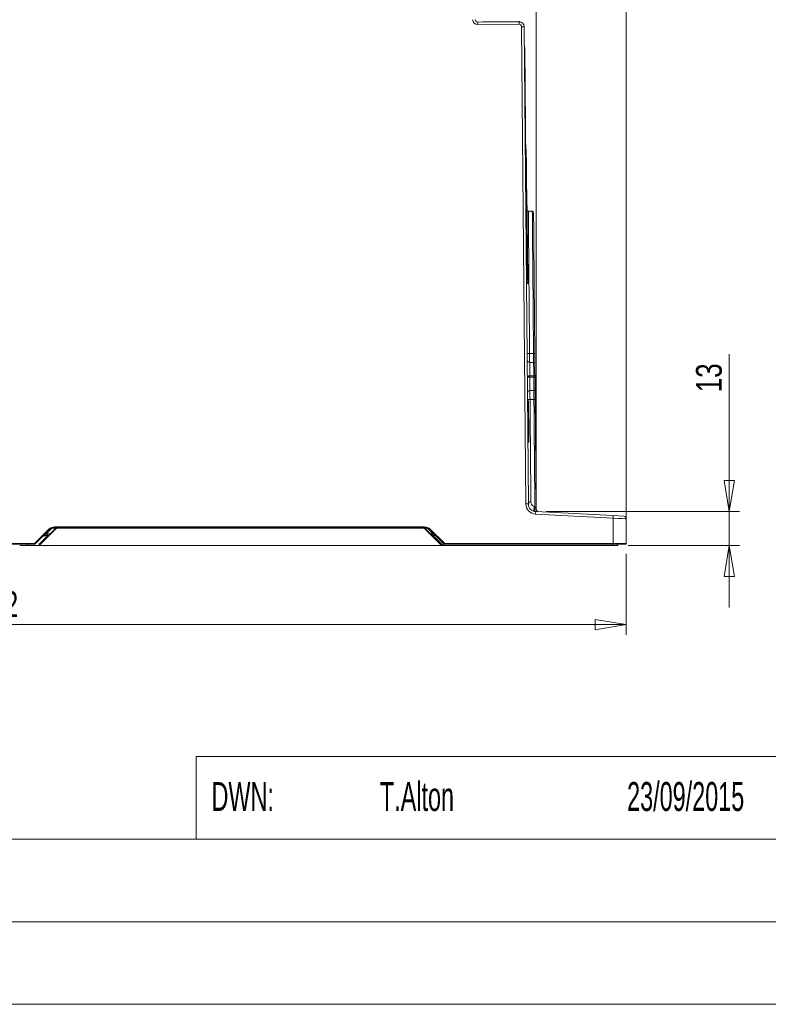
# Model space of a CAD drawing. Header units: millimetres. Extents: x 0 to 2100, y 0 to 1485.
# Tile 66 of 118: x 1140 to 1502, y 35 to 512. Entities that reach past the tile are written whole.
import ezdxf

# ---------------------------------------------------------------- set-up
doc = ezdxf.new("R2010")
doc.units = ezdxf.units.MM
doc.header["$LTSCALE"] = 5
doc.styles.add('SLDTEXTSTYLE0', font='TXT', dxfattribs={"width": 0.605})
doc.styles.add('SLDTEXTSTYLE1', font='TXT', dxfattribs={"width": 0.75})
doc.dimstyles.new('SLDDIMSTYLE0', dxfattribs={"dimtxt": 12.5, "dimasz": 15, "dimexe": 0, "dimexo": 0.0625, "dimgap": 3.125, "dimtad": 1, "dimdec": 0, "dimlfac": 0.8, "dimrnd": 1e-09, "dimzin": 12, "dimdsep": 46, "dimtxsty": 'SLDTEXTSTYLE1', "dimblk1": 'CLOSED', "dimblk2": 'CLOSED', "dimsah": 1, "dimcen": 0.09, "dimadec": 0, "dimazin": 3, "dimtfac": 1, "dimtofl": 0, "dimtmove": 0, "dimatfit": 3, "dimldrblk": 'CLOSED', "dimfxl": 1, "dimfrac": 2, "dimtolj": 1, "dimtzin": 12, "dimarcsym": 0})
doc.dimstyles.new('SLDDIMSTYLE1', dxfattribs={"dimtxt": 12.5, "dimasz": 15, "dimexe": 0, "dimexo": 0.0625, "dimgap": 3.125, "dimtad": 1, "dimdec": 0, "dimlfac": 0.8, "dimrnd": 1e-09, "dimzin": 12, "dimdsep": 46, "dimtxsty": 'SLDTEXTSTYLE1', "dimblk1": 'CLOSED', "dimblk2": 'CLOSED', "dimsah": 1, "dimcen": 0.09, "dimadec": 0, "dimazin": 3, "dimtfac": 1, "dimtmove": 0, "dimatfit": 0, "dimldrblk": 'CLOSED', "dimfxl": 1, "dimfrac": 2, "dimtolj": 1, "dimtzin": 12, "dimarcsym": 0})

# ---------------------------------------------------------------- blocks, each defined once
blk = doc.blocks.new('_CLOSED')
at = {"color": 0, "linetype": 'ByBlock', "lineweight": -2}
for p, q in [((-1, 0.166667), (0, 0)), ((-1, 0.166667), (-1, -0.166667)), ((0, 0), (-1, -0.166667)), ((0, 0), (-1, 0))]:
    blk.add_line(p, q, dxfattribs=at)
blk = doc.blocks.new('_D_8')
at = {"color": 7, "linetype": 'Continuous', "lineweight": 0}
for p, q in [((1340.4, 551.19), (1340.4, 650.58)), ((1433.19, 262.98), (1433.19, 650.58)), ((1433.19, 645.58), (1340.4, 645.58))]:
    blk.add_line(p, q, dxfattribs=at)
at = {"color": 7, "linetype": 'Continuous', "lineweight": 0, "xscale": 15, "yscale": 15, "rotation": 180}
blk.add_blockref('_CLOSED', (1340.4, 645.58), dxfattribs=at)
at = {"color": 7, "linetype": 'Continuous', "lineweight": 0, "xscale": 15, "yscale": 15}
blk.add_blockref('_CLOSED', (1433.19, 645.58), dxfattribs=at)
at = {"color": 7, "linetype": 'Continuous', "lineweight": 0, "insert": (1377.56, 661.69), "char_height": 12.5, "attachment_point": 1, "style": 'SLDTEXTSTYLE1'}
blk.add_mtext('74', dxfattribs=at)
blk = doc.blocks.new('_D_9')
at = {"color": 7, "linetype": 'Continuous', "lineweight": 0}
for p, q in [((868.46, 549.44), (868.46, 715.62)), ((1433.19, 262.98), (1433.19, 715.62)), ((1433.19, 710.62), (868.46, 710.62))]:
    blk.add_line(p, q, dxfattribs=at)
at = {"color": 7, "linetype": 'Continuous', "lineweight": 0, "xscale": 15, "yscale": 15, "rotation": 180}
blk.add_blockref('_CLOSED', (868.46, 710.62), dxfattribs=at)
at = {"color": 7, "linetype": 'Continuous', "lineweight": 0, "xscale": 15, "yscale": 15}
blk.add_blockref('_CLOSED', (1433.19, 710.62), dxfattribs=at)
at = {"color": 7, "linetype": 'Continuous', "lineweight": 0, "insert": (1136.97, 726.73), "char_height": 12.5, "attachment_point": 1, "style": 'SLDTEXTSTYLE1'}
blk.add_mtext('452', dxfattribs=at)
blk = doc.blocks.new('_D_10')
at = {"color": 7, "linetype": 'Continuous', "lineweight": 0}
for p, q in [((800.19, 450.18), (800.19, 745.62)), ((1433.19, 262.98), (1433.19, 745.62)), ((800.19, 740.62), (1433.19, 740.62))]:
    blk.add_line(p, q, dxfattribs=at)
at = {"color": 7, "linetype": 'Continuous', "lineweight": 0, "xscale": 15, "yscale": 15}
for p, rotation in [((800.19, 740.62), 180), ((1433.19, 740.62), 360)]:
    blk.add_blockref('_CLOSED', p, dxfattribs=dict(at, rotation=rotation))
at = {"color": 7, "linetype": 'Continuous', "lineweight": 0, "insert": (1102.84, 756.73), "char_height": 12.5, "attachment_point": 1, "style": 'SLDTEXTSTYLE1'}
blk.add_mtext('506', dxfattribs=at)
blk = doc.blocks.new('_D_11')
at = {"color": 7, "linetype": 'Continuous', "lineweight": 0}
for p, q in [((778.94, 335.18), (778.94, 775.62)), ((1433.19, 262.98), (1433.19, 775.62)), ((778.94, 770.62), (1433.19, 770.62))]:
    blk.add_line(p, q, dxfattribs=at)
at = {"color": 7, "linetype": 'Continuous', "lineweight": 0, "xscale": 15, "yscale": 15}
for p, rotation in [((778.94, 770.62), 180), ((1433.19, 770.62), 360)]:
    blk.add_blockref('_CLOSED', p, dxfattribs=dict(at, rotation=rotation))
at = {"color": 7, "linetype": 'Continuous', "lineweight": 0, "insert": (1092.21, 786.73), "char_height": 12.5, "attachment_point": 1, "style": 'SLDTEXTSTYLE1'}
blk.add_mtext('523', dxfattribs=at)
blk = doc.blocks.new('_D_12')
at = {"color": 7, "linetype": 'Continuous', "lineweight": 0}
for p, q in [((830.66, 253.74), (830.66, 213.78)), ((1433.19, 252.98), (1433.19, 213.78)), ((1433.19, 218.78), (830.66, 218.78))]:
    blk.add_line(p, q, dxfattribs=at)
at = {"color": 7, "linetype": 'Continuous', "lineweight": 0, "xscale": 15, "yscale": 15, "rotation": 180}
blk.add_blockref('_CLOSED', (830.66, 218.78), dxfattribs=at)
at = {"color": 7, "linetype": 'Continuous', "lineweight": 0, "xscale": 15, "yscale": 15}
blk.add_blockref('_CLOSED', (1433.19, 218.78), dxfattribs=at)
at = {"color": 7, "linetype": 'Continuous', "lineweight": 0, "insert": (1118.07, 234.9), "char_height": 12.5, "attachment_point": 1, "style": 'SLDTEXTSTYLE1'}
blk.add_mtext('482', dxfattribs=at)
blk = doc.blocks.new('_D_15')
at = {"color": 7, "linetype": 'Continuous', "lineweight": 0}
for p, q in [((1198.27, 561.43), (672.69, 561.43)), ((677.69, 257.05), (677.69, 561.43)), ((829.75, 257.05), (672.69, 257.05))]:
    blk.add_line(p, q, dxfattribs=at)
at = {"color": 7, "linetype": 'Continuous', "lineweight": 0, "xscale": 15, "yscale": 15}
for p, rotation in [((677.69, 561.43), 90), ((677.69, 257.05), 270)]:
    blk.add_blockref('_CLOSED', p, dxfattribs=dict(at, rotation=rotation))
at = {"color": 7, "linetype": 'Continuous', "lineweight": 0, "insert": (661.58, 395.39), "char_height": 12.5, "attachment_point": 1, "rotation": 90, "style": 'SLDTEXTSTYLE1'}
blk.add_mtext('243', dxfattribs=at)
blk = doc.blocks.new('_D_16')
at = {"color": 7, "linetype": 'Continuous', "lineweight": 0}
for p, q in [((1483.05, 273.52), (1483.05, 349.75)), ((1394.39, 273.52), (1488.05, 273.52)), ((1483.05, 257.05), (1483.05, 273.52)), ((1434.06, 257.05), (1488.05, 257.05)), ((1483.05, 257.05), (1483.05, 227.05))]:
    blk.add_line(p, q, dxfattribs=at)
at = {"color": 7, "linetype": 'Continuous', "lineweight": 0, "xscale": 15, "yscale": 15}
for p, rotation in [((1483.05, 273.52), 270), ((1483.05, 257.05), 90)]:
    blk.add_blockref('_CLOSED', p, dxfattribs=dict(at, rotation=rotation))
at = {"color": 7, "linetype": 'Continuous', "lineweight": 0, "insert": (1466.93, 331.28), "char_height": 12.5, "attachment_point": 1, "rotation": 90, "style": 'SLDTEXTSTYLE1'}
blk.add_mtext('13', dxfattribs=at)
blk = doc.blocks.new('_D_17')
at = {"color": 7, "linetype": 'Continuous', "lineweight": 0}
for p, q in [((1389.61, 279.8), (1389.61, 625.62)), ((1433.19, 262.98), (1433.19, 625.62)), ((1389.61, 620.62), (1359.61, 620.62)), ((1433.19, 620.62), (1389.61, 620.62)), ((1433.19, 620.62), (1463.19, 620.62))]:
    blk.add_line(p, q, dxfattribs=at)
at = {"color": 7, "linetype": 'Continuous', "lineweight": 0, "xscale": 15, "yscale": 15}
blk.add_blockref('_CLOSED', (1389.61, 620.62), dxfattribs=at)
at = {"color": 7, "linetype": 'Continuous', "lineweight": 0, "xscale": 15, "yscale": 15, "rotation": 180}
blk.add_blockref('_CLOSED', (1433.19, 620.62), dxfattribs=at)
at = {"color": 7, "linetype": 'Continuous', "lineweight": 0, "insert": (1402.16, 636.73), "char_height": 12.5, "attachment_point": 1, "style": 'SLDTEXTSTYLE1'}
blk.add_mtext('35', dxfattribs=at)
blk = doc.blocks.new('_D_18')
at = {"color": 7, "linetype": 'Continuous', "lineweight": 0}
for p, q in [((1155.06, 551.19), (1155.06, 685.62)), ((1433.19, 262.98), (1433.19, 685.62)), ((1433.19, 680.62), (1155.06, 680.62))]:
    blk.add_line(p, q, dxfattribs=at)
at = {"color": 7, "linetype": 'Continuous', "lineweight": 0, "xscale": 15, "yscale": 15, "rotation": 180}
blk.add_blockref('_CLOSED', (1155.06, 680.62), dxfattribs=at)
at = {"color": 7, "linetype": 'Continuous', "lineweight": 0, "xscale": 15, "yscale": 15}
blk.add_blockref('_CLOSED', (1433.19, 680.62), dxfattribs=at)
at = {"color": 7, "linetype": 'Continuous', "lineweight": 0, "insert": (1280.27, 696.73), "char_height": 12.5, "attachment_point": 1, "style": 'SLDTEXTSTYLE1'}
blk.add_mtext('223', dxfattribs=at)

msp = doc.modelspace()

# ---------------------------------------------------------------- linework, layer by layer
at = {"color": 7, "linetype": 'Continuous', "lineweight": 15}
for p, q in [((1361.331, 510.479), (1381.298, 510.653)), ((1363.837, 510.533), (1365.77, 510.55)), ((1365.77, 510.55), (1381.1, 510.684)), ((1381.309, 509.414), (1361.342, 509.24)), ((1384.585, 277.228), (1382.57, 508.175)), ((1383.82, 508.175), (1385.835, 277.228)), ((1383.906, 498.219), (1384.156, 498.221)), ((1384.162, 497.596), (1383.912, 497.594)), ((1384.156, 498.221), (1384.162, 497.596)), ((1384.162, 497.596), (1385.133, 386.35)), ((1384.839, 448.68), (1384.589, 448.711)), ((1384.839, 448.68), (1384.904, 441.18)), ((1384.904, 441.18), (1384.654, 441.165)), ((1384.922, 439.117), (1384.672, 439.115)), ((1384.904, 441.18), (1384.922, 439.117)), ((1384.922, 439.117), (1384.992, 431.18)), ((1384.992, 431.18), (1384.742, 431.178)), ((1385.132, 429.431), (1384.757, 429.428)), ((1384.992, 431.18), (1385.007, 429.43)), ((1385.007, 429.437), (1385.132, 429.431)), ((1385.132, 429.431), (1385.137, 428.806)), ((1385.137, 428.806), (1385.508, 386.354)), ((1387.742, 418.845), (1385.798, 418.879)), ((1384.883, 386.348), (1385.133, 386.35)), ((1385.133, 386.35), (1385.138, 385.726)), ((1385.508, 386.354), (1385.519, 385.104)), ((1385.138, 385.726), (1384.888, 385.723)), ((1384.894, 385.098), (1385.519, 385.104)), ((1385.524, 384.479), (1384.899, 384.473)), ((1385.53, 383.854), (1384.905, 383.848)), ((1385.519, 385.104), (1385.524, 384.479)), ((1385.524, 384.479), (1385.53, 383.854)), ((1386.427, 350.006), (1388.337, 350.001)), ((1388.951, 349.92), (1388.993, 345.03)), ((1388.379, 345.649), (1386.455, 345.683)), ((1386.523, 339.141), (1386.527, 338.641)), ((1388.431, 339.141), (1386.523, 339.141)), ((1388.435, 338.641), (1386.527, 338.641)), ((1388.435, 338.641), (1388.431, 339.141)), ((1389.045, 339.146), (1389.049, 338.646)), ((1388.486, 332.134), (1386.595, 332.101)), ((1389.1, 332.765), (1389.143, 327.874)), ((1385.9, 327.083), (1385.4, 327.079)), ((1385.9, 327.083), (1385.965, 319.583)), ((1388.529, 327.781), (1386.624, 327.777)), ((1385.965, 319.583), (1385.465, 319.579)), ((1385.965, 319.583), (1385.98, 317.943)), ((1385.982, 317.724), (1385.482, 317.72)), ((1386.018, 313.565), (1385.518, 313.561)), ((1386.054, 309.38), (1385.554, 309.376)), ((1386.075, 307.084), (1385.575, 307.079)), ((1386.056, 309.161), (1386.075, 307.084)), ((1388.979, 275.816), (1389.131, 275.718)), ((1426.836, 270.313), (1389.323, 272.279)), ((1389.389, 273.516), (1426.901, 271.55)), ((1389.567, 275.029), (1389.607, 274.68)), ((1426.944, 257.981), (1426.836, 270.313)), ((1426.901, 271.55), (1431.904, 271.288)), ((1433.088, 270.05), (1433.193, 257.981)), ((1146.84, 257.981), (1153.779, 264.92)), ((1153.991, 264.705), (1147.052, 257.766)), ((1149.286, 257.679), (1156.312, 264.705)), ((1156.489, 264.53), (1149.535, 257.576)), ((1154.203, 264.496), (1152.347, 262.639)), ((1152.893, 262.673), (1152.893, 262.053)), ((1156.643, 266.106), (1335.525, 266.106)), ((1156.643, 265.803), (1156.643, 266.106)), ((1158.964, 265.803), (1156.643, 265.803)), ((1156.643, 265.803), (1156.643, 265.506)), ((1158.964, 265.803), (1158.964, 265.556)), ((1158.964, 265.803), (1333.954, 265.803)), ((1333.954, 265.556), (1158.964, 265.556)), ((1202.657, 265.803), (1202.657, 265.803)), ((1207.097, 265.803), (1207.097, 265.803)), ((1271.407, 265.803), (1271.407, 265.803)), ((1275.847, 265.803), (1275.847, 265.803)), ((1308.947, 265.803), (1308.947, 265.803)), ((1335.525, 265.803), (1333.954, 265.803)), ((1333.954, 265.803), (1333.954, 265.556)), ((1335.525, 265.803), (1335.525, 266.106)), ((1335.525, 265.803), (1335.525, 265.506)), ((1343.383, 257.576), (1336.429, 264.53)), ((1336.606, 264.705), (1343.56, 257.751)), ((1339.822, 262.639), (1337.965, 264.496)), ((1345.116, 257.766), (1338.177, 264.705)), ((1338.389, 264.92), (1345.328, 257.981)), ((1339.275, 262.673), (1339.275, 262.053)), ((1085.089, 257.981), (1146.84, 257.981)), ((1146.84, 257.678), (1085.089, 257.678)), ((1143.388, 257.678), (1143.426, 257.053)), ((1146.84, 257.678), (1146.84, 257.981)), ((1149.03, 257.053), (1149.037, 257.781)), ((1149.037, 257.781), (1152.135, 260.88)), ((1149.28, 257.053), (1149.286, 257.679)), ((1149.535, 257.576), (1149.53, 257.053)), ((1151.547, 261.803), (1152.872, 261.803)), ((1152.872, 261.803), (1153.41, 261.803)), ((1153.66, 262.053), (1152.893, 262.053)), ((1339.275, 262.053), (1339.257, 262.053)), ((1340.828, 260.88), (1343.782, 257.926)), ((1343.388, 257.053), (1343.383, 257.576)), ((1343.633, 257.576), (1343.638, 257.053)), ((1343.928, 257.576), (1343.933, 257.053)), ((1345.328, 257.981), (1345.328, 257.678)), ((1345.328, 257.981), (1426.944, 257.981)), ((1426.944, 257.678), (1345.328, 257.678)), ((1426.944, 257.981), (1426.944, 257.678)), ((1432.893, 257.678), (1426.944, 257.678)), ((1429.059, 257.678), (1429.065, 257.053)), ((1143.426, 257.053), (1149.03, 257.053)), ((1149.28, 257.053), (1149.03, 257.053)), ((1149.53, 257.053), (1149.28, 257.053)), ((1149.53, 257.053), (1343.388, 257.053)), ((1343.638, 257.053), (1343.388, 257.053)), ((1343.933, 257.053), (1343.638, 257.053)), ((1343.933, 257.053), (1344.667, 257.053)), ((1344.713, 257.053), (1344.667, 257.053)), ((1344.713, 257.053), (1426.565, 257.053)), ((1429.065, 257.053), (1426.565, 257.053))]:
    msp.add_line(p, q, dxfattribs=at)
at = {"color": 8, "linetype": 'Continuous', "lineweight": 15}
for p, q in [((1385.137, 428.806), (1384.762, 428.803)), ((1385.508, 386.354), (1385.133, 386.35)), ((1152.893, 262.673), (1154.28, 262.673)), ((1157.5, 265.506), (1156.643, 265.506)), ((1202.407, 265.803), (1202.407, 265.803)), ((1202.907, 265.803), (1202.907, 265.803)), ((1206.847, 265.803), (1206.847, 265.803)), ((1207.347, 265.803), (1207.347, 265.803)), ((1271.157, 265.803), (1271.157, 265.803)), ((1271.657, 265.803), (1271.657, 265.803)), ((1275.597, 265.803), (1275.597, 265.803)), ((1276.097, 265.803), (1276.097, 265.803)), ((1335.525, 265.506), (1335.418, 265.506)), ((1338.638, 262.673), (1339.275, 262.673)), ((1344.667, 257.053), (1344.668, 258.214)), ((1344.713, 258.169), (1344.713, 257.053)), ((1426.565, 257.053), (1426.559, 257.678))]:
    msp.add_line(p, q, dxfattribs=at)
at = {"color": 7, "linetype": 'Continuous', "lineweight": 0}
for p, q in [((1225, 155), (1225, 115)), ((1225, 155), (1525, 155)), ((837.791, 115), (1225, 115)), ((1225, 115), (2065, 115)), ((837.791, 75), (1225, 75)), ((1225, 75), (1825, 75)), ((35, 35), (2065, 35))]:
    msp.add_line(p, q, dxfattribs=at)
at = {"color": 7, "linetype": 'Continuous', "lineweight": 15, "flags": 128}
for points in [[(1361.342, 509.24), (1361.34, 509.482), (1361.338, 509.715), (1361.336, 509.929), (1361.335, 510.116), (1361.333, 510.27), (1361.332, 510.385), (1361.332, 510.455), (1361.331, 510.479)], [(1381.309, 509.414), (1381.307, 509.656), (1381.305, 509.889), (1381.303, 510.103), (1381.301, 510.291), (1381.3, 510.445), (1381.299, 510.559), (1381.298, 510.629), (1381.298, 510.653)], [(1385.295, 339.13), (1385.318, 339.13), (1385.388, 339.131), (1385.501, 339.132), (1385.653, 339.133), (1385.839, 339.135), (1386.051, 339.137), (1386.282, 339.139), (1386.523, 339.141)], [(1385.299, 338.63), (1385.323, 338.63), (1385.392, 338.631), (1385.505, 338.632), (1385.658, 338.633), (1385.843, 338.635), (1386.056, 338.637), (1386.287, 338.639), (1386.527, 338.641)], [(1389.045, 339.146), (1389.033, 339.146), (1388.998, 339.146), (1388.942, 339.145), (1388.865, 339.145), (1388.773, 339.144), (1388.666, 339.143), (1388.551, 339.142), (1388.431, 339.141)], [(1389.049, 338.646), (1389.037, 338.646), (1389.003, 338.646), (1388.946, 338.645), (1388.87, 338.645), (1388.777, 338.644), (1388.671, 338.643), (1388.555, 338.642), (1388.435, 338.641)], [(1389.389, 273.516), (1389.225, 273.581), (1389.081, 273.753), (1388.972, 274.017), (1388.906, 274.349), (1388.89, 274.718), (1388.925, 275.091), (1389.008, 275.435), (1389.131, 275.718)], [(1389.389, 273.516), (1389.387, 273.492), (1389.383, 273.422), (1389.377, 273.308), (1389.369, 273.154), (1389.359, 272.967), (1389.348, 272.753), (1389.336, 272.52), (1389.323, 272.279)], [(1426.901, 271.55), (1426.9, 271.526), (1426.896, 271.456), (1426.89, 271.342), (1426.882, 271.188), (1426.872, 271.001), (1426.861, 270.787), (1426.849, 270.555), (1426.836, 270.313)]]:
    msp.add_lwpolyline(points, dxfattribs=at)
at = {"color": 7, "linetype": 'Continuous', "lineweight": 15}
for centre, radius, start, end in [((1361.32, 511.74), 2.5, 183, 270.5), ((1361.32, 511.729), 1.25, 183, 270.5), ((1363.84, 510.233), 0.3, 90.5, 117.48443), ((1381.122, 508.184), 2.5, 78.80885, 90.5), ((1381.32, 508.153), 2.5, 0.5, 90.5), ((1381.32, 508.164), 1.25, 0.5, 90.5), ((1383.195, 472.363), 35.818, 89.0002, 90.9998), ((1385.838, 420.129), 1.25, 240.50001, 269.53428), ((1387.73, 418.22), 0.625, 0.43864, 87.54697), ((1386.477, 346.933), 1.25, 180.5, 269), ((1388.368, 345.025), 0.625, 0.5, 89), ((1386.617, 330.851), 1.25, 91, 180.5), ((1388.475, 332.759), 0.625, 271, 0.5), ((1385.21, 241.416), 35.818, 89.0002, 90.9998), ((1389.585, 277.272), 5, 180.5, 267), ((1386.951, 277.066), 1.127, 84.27656, 171.73271), ((1389.585, 277.261), 3.75, 180.5, 267), ((1390.695, 274.488), 2.17, 142.26943, 203.73426), ((1390.762, 274.688), 1.243, 164.109, 266.17625), ((1389.188, 275.198), 0.415, 335.96025, 0.34407), ((1390.857, 274.691), 1.25, 180.5, 267), ((1431.838, 270.039), 1.25, 0.5, 87), ((1143.77, 254.167), 12.055, 44.64719, 46.06429), ((1152.893, 258.298), 4.375, 90, 97.17393), ((1156.643, 262.056), 4.05, 90, 135), ((1145.166, 256.2), 12.257, 43.94306, 45.35419), ((1156.643, 262.053), 3.75, 90, 135), ((1145.627, 256.024), 12.055, 44.64719, 46.06429), ((1156.643, 262.056), 3.45, 90, 135), ((1158.964, 262.053), 3.75, 90, 135), ((1149.342, 257.471), 10.046, 44.64719, 46.06429), ((1158.964, 262.056), 3.5, 90, 135), ((1333.954, 262.053), 3.75, 45, 90), ((1333.954, 262.056), 3.5, 45, 90), ((1335.525, 262.056), 4.05, 45, 90), ((1335.525, 262.053), 3.75, 45, 90), ((1335.525, 262.056), 3.45, 45, 90), ((1343.576, 257.471), 10.046, 133.93571, 135.35281), ((1346.541, 256.024), 12.055, 133.93571, 135.35281), ((1347.002, 256.2), 12.257, 134.64581, 136.05694), ((1339.275, 258.298), 4.375, 82.82607, 90), ((1348.398, 254.167), 12.055, 133.93571, 135.35281), ((1138.227, 249.261), 12.257, 43.94306, 45.35419), ((1146.84, 257.978), 0.3, 270, 315), ((1152.893, 258.303), 3.75, 90, 135), ((1159.282, 267.939), 10.046, 224.64719, 226.06429), ((1339.275, 258.303), 3.75, 45, 90), ((1338, 258.051), 4, 45, 66.59116), ((1340.379, 261.222), 0.564, 293.63705, 322.64832), ((1350.53, 250.517), 10.046, 133.93571, 135.35281), ((1343.508, 250.414), 7.164, 89.0002, 90.9998), ((1343.333, 258.268), 0.564, 293.63705, 322.64832), ((1343.383, 257.574), 0.25, 0.5, 45), ((1343.781, 264.998), 7.423, 268.85928, 271.14072), ((1343.429, 257.572), 0.5, 0.5, 45), ((1353.941, 249.261), 12.257, 134.64581, 136.05694), ((1345.328, 257.978), 0.3, 225, 270), ((1432.893, 257.978), 0.3, 270, 0.5)]:
    msp.add_arc(centre, radius, start, end, dxfattribs=at)
at = {"color": 8, "linetype": 'Continuous', "lineweight": 15}
for centre, radius, start, end in [((1366.226, 510.521), 0.457, 176.34896, 180.44882), ((1381.556, 510.655), 0.457, 176.34896, 180.44882), ((1154.964, 258.051), 4, 114.69946, 135)]:
    msp.add_arc(centre, radius, start, end, dxfattribs=at)
at = {"color": 7, "linetype": 'Continuous', "lineweight": 15}
for centre, major_axis, ratio, start_param, end_param in [((1426.836, 270.302), (6.252, -0.251), 0.0017411, 0.0000852, 1.5708054), ((1149.037, 257.783), (0.249, -0.104), 0.0074485, 4.7155124, 6.2831853), ((1149.535, 257.574), (0.249, -0.104), 0.0074485, 1.5739197, 3.1415927), ((1426.943, 257.978), (6.25, 0.003), 0.0004188, 0.0000035, 1.5707237)]:
    msp.add_ellipse(centre, major_axis=major_axis, ratio=ratio, start_param=start_param, end_param=end_param, dxfattribs=at)
at = {"color": 8, "linetype": 'Continuous', "lineweight": 15}
for points, knots in [([(1385.817, 418.813), (1385.817, 418.829), (1385.816, 418.884), (1385.82, 418.395), (1385.83, 417.342), (1385.844, 415.687), (1385.864, 413.51), (1385.888, 410.816), (1385.916, 407.577), (1385.949, 403.847), (1385.986, 399.684), (1386.027, 395.108), (1386.071, 390.074), (1386.119, 384.682), (1386.17, 379.004), (1386.222, 373.062), (1386.278, 366.802), (1386.346, 359.142), (1386.396, 353.446), (1386.427, 350.006)], [0, 0, 0, 0, 0.0230071, 0.0813273, 0.1409159, 0.2009427, 0.2588559, 0.3171709, 0.3767541, 0.4367754, 0.4946957, 0.5530183, 0.6126094, 0.6726387, 0.7305549, 0.788873, 0.8484593, 0.9084838, 1, 1, 1, 1]), ([(1388.337, 350.001), (1388.306, 353.495), (1388.257, 359.166), (1388.192, 366.751), (1388.138, 372.939), (1388.086, 378.956), (1388.036, 384.671), (1387.99, 390.019), (1387.947, 394.999), (1387.907, 399.637), (1387.871, 403.825), (1387.839, 407.523), (1387.811, 410.733), (1387.787, 413.47), (1387.768, 415.658), (1387.754, 417.295), (1387.745, 418.348), (1387.74, 418.852), (1387.741, 418.792), (1387.741, 418.774)], [0, 0, 0, 0, 0.0929372, 0.1508124, 0.2090895, 0.2686339, 0.3286162, 0.386496, 0.4447778, 0.5043274, 0.5643152, 0.6221873, 0.6804612, 0.7400023, 0.7999813, 0.8578592, 0.916139, 0.9756865, 1, 1, 1, 1])]:
    msp.add_open_spline(points, degree=3, knots=knots, dxfattribs=at)
at = {"color": 7, "linetype": 'Continuous', "lineweight": 15}
for points, knots in [([(1388.355, 418.158), (1388.355, 418.177), (1388.354, 418.24), (1388.359, 417.765), (1388.368, 416.732), (1388.382, 415.104), (1388.401, 412.959), (1388.424, 410.297), (1388.452, 407.098), (1388.484, 403.408), (1388.52, 399.293), (1388.559, 394.76), (1388.603, 389.781), (1388.649, 384.436), (1388.698, 378.819), (1388.75, 372.925), (1388.804, 366.728), (1388.871, 359.083), (1388.92, 353.387), (1388.951, 349.92)], [0, 0, 0, 0, 0.02438868, 0.08234988, 0.14199516, 0.2016404, 0.25959585, 0.31755122, 0.37719006, 0.43682888, 0.49479206, 0.55275523, 0.61240261, 0.67204992, 0.73000846, 0.78796695, 0.84760901, 0.90725108, 1, 1, 1, 1]), ([(1386.427, 350.006), (1386.43, 349.454), (1386.437, 348.352), (1386.446, 346.983), (1386.453, 346.033), (1386.455, 345.704), (1386.455, 345.687), (1386.455, 345.683)], [0, 0, 0, 0, 0.2356249, 0.4712495, 0.7068701, 0.9424858, 1, 1, 1, 1]), ([(1388.379, 345.649), (1388.379, 345.681), (1388.378, 345.753), (1388.372, 346.422), (1388.36, 347.6), (1388.348, 348.884), (1388.339, 349.721), (1388.337, 350.001)], [0, 0, 0, 0, 0.1748536, 0.4103238, 0.6457948, 0.881276, 1, 1, 1, 1]), ([(1386.455, 345.683), (1386.455, 345.683), (1386.455, 345.683), (1386.456, 345.549), (1386.464, 344.805), (1386.48, 343.32), (1386.499, 341.447), (1386.514, 339.978), (1386.522, 339.239), (1386.523, 339.141), (1386.523, 339.141)], [0, 0, 0, 0, 0.0000073, 0.139483, 0.3541371, 0.5683536, 0.7834585, 0.971159, 0.9999927, 1, 1, 1, 1]), ([(1388.431, 339.141), (1388.431, 339.141), (1388.425, 339.869), (1388.413, 341.336), (1388.398, 343.28), (1388.386, 344.763), (1388.381, 345.488), (1388.379, 345.644), (1388.379, 345.649), (1388.379, 345.649)], [0, 0, 0, 0, 0.0000074, 0.2144489, 0.4290512, 0.6431518, 0.8579873, 0.9816236, 1, 1, 1, 1]), ([(1388.993, 345.03), (1388.994, 345.001), (1388.994, 344.927), (1389, 344.221), (1389.012, 342.89), (1389.027, 341.129), (1389.039, 339.807), (1389.045, 339.146)], [0, 0, 0, 0, 0.1419436, 0.3567531, 0.5708867, 0.7854603, 1, 1, 1, 1]), ([(1386.527, 338.641), (1386.527, 338.641), (1386.532, 338.166), (1386.545, 336.955), (1386.564, 335.124), (1386.581, 333.448), (1386.592, 332.405), (1386.595, 332.113), (1386.595, 332.103), (1386.595, 332.101)], [0, 0, 0, 0, 0.0000073, 0.1393796, 0.3540785, 0.5683288, 0.7834634, 0.9714541, 1, 1, 1, 1]), ([(1388.486, 332.134), (1388.486, 332.134), (1388.486, 332.134), (1388.484, 332.383), (1388.476, 333.46), (1388.463, 335.121), (1388.449, 336.89), (1388.439, 338.098), (1388.435, 338.579), (1388.435, 338.641), (1388.435, 338.641)], [0, 0, 0, 0, 0.0000074, 0.2144827, 0.4291194, 0.6432562, 0.8581353, 0.9817955, 0.9999926, 1, 1, 1, 1]), ([(1389.049, 338.646), (1389.053, 338.211), (1389.062, 337.116), (1389.077, 335.462), (1389.09, 333.972), (1389.099, 332.96), (1389.1, 332.83), (1389.1, 332.765)], [0, 0, 0, 0, 0.1417966, 0.3566496, 0.5708188, 0.7854263, 1, 1, 1, 1]), ([(1386.595, 332.101), (1386.596, 332.046), (1386.596, 331.935), (1386.602, 331.069), (1386.61, 329.794), (1386.618, 328.601), (1386.623, 327.912), (1386.624, 327.777)], [0, 0, 0, 0, 0.2356485, 0.4712971, 0.7069488, 0.9426053, 1, 1, 1, 1]), ([(1388.529, 327.781), (1388.525, 328.194), (1388.515, 329.162), (1388.502, 330.503), (1388.492, 331.579), (1388.487, 332.076), (1388.486, 332.12), (1388.486, 332.134)], [0, 0, 0, 0, 0.1747682, 0.4103151, 0.645861, 0.8813959, 1, 1, 1, 1]), ([(1385.396, 327.592), (1385.414, 327.615), (1385.45, 327.66), (1385.733, 327.72), (1386.138, 327.764), (1386.462, 327.772), (1386.624, 327.777)], [0, 0, 0, 0, 0.25, 0.5, 0.75, 1, 1, 1, 1]), ([(1386.624, 327.777), (1386.653, 324.454), (1386.712, 317.754), (1386.788, 309.222), (1386.851, 302.091), (1386.903, 296.266), (1386.953, 290.673), (1386.991, 286.309), (1387.029, 282.096), (1387.049, 279.776), (1387.063, 278.188)], [0, 0, 0, 0, 0.1750689, 0.3530173, 0.4677035, 0.5831858, 0.7011797, 0.8200412, 0.8768264, 1, 1, 1, 1]), ([(1388.979, 275.816), (1388.968, 277.065), (1388.946, 279.562), (1388.91, 283.759), (1388.871, 288.276), (1388.828, 293.278), (1388.781, 298.726), (1388.729, 304.669), (1388.675, 310.915), (1388.634, 315.668), (1388.597, 319.963), (1388.567, 323.397), (1388.541, 326.447), (1388.529, 327.781)], [0, 0, 0, 0, 0.0964398, 0.1928797, 0.2915311, 0.3901824, 0.4981639, 0.6061455, 0.7172638, 0.8283822, 0.8495292, 0.9341594, 1, 1, 1, 1]), ([(1389.143, 327.874), (1389.173, 324.432), (1389.222, 318.824), (1389.288, 311.322), (1389.341, 305.173), (1389.393, 299.209), (1389.442, 293.604), (1389.487, 288.434), (1389.529, 283.67), (1389.568, 279.197), (1389.591, 276.533), (1389.603, 275.2)], [0, 0, 0, 0, 0.1665118, 0.2713431, 0.3761745, 0.4840514, 0.5919284, 0.6926028, 0.7932774, 0.8966387, 1, 1, 1, 1]), ([(1386.018, 313.565), (1386.013, 314.181), (1386.002, 315.411), (1385.99, 316.783), (1385.983, 317.584), (1385.982, 317.678), (1385.982, 317.724)], [0, 0, 0, 0, 0.2798106, 0.5590294, 0.7795595, 1, 1, 1, 1]), ([(1386.054, 309.38), (1386.054, 309.442), (1386.053, 309.565), (1386.043, 310.696), (1386.031, 312.11), (1386.022, 313.08), (1386.018, 313.565)], [0, 0, 0, 0, 0.2798292, 0.5591291, 0.7793659, 1, 1, 1, 1]), ([(1387.063, 278.188), (1387.127, 277.767), (1387.229, 277.088), (1387.864, 276.354), (1388.444, 275.974), (1388.837, 275.858), (1388.979, 275.816)], [0, 0, 0, 0, 0.4369577, 0.7053247, 0.8933441, 1, 1, 1, 1]), ([(1389.131, 275.718), (1389.194, 275.669), (1389.366, 275.537), (1389.486, 275.301), (1389.539, 275.121), (1389.567, 275.029)], [0, 0, 0, 0, 0.2196784, 0.5980813, 1, 1, 1, 1]), ([(1389.603, 275.2), (1389.603, 275.189), (1389.604, 275.092), (1389.605, 274.922), (1389.607, 274.737), (1389.607, 274.68)], [0, 0, 0, 0, 0.080096, 0.7165488, 1, 1, 1, 1]), ([(1152.347, 262.639), (1152.109, 262.473), (1151.6, 262.116), (1150.897, 261.572), (1150.449, 261.163), (1150.244, 260.958), (1150.241, 260.955)], [0, 0, 0, 0, 0.3124769, 0.6713228, 0.9950631, 1, 1, 1, 1]), ([(1341.927, 260.955), (1341.924, 260.958), (1341.719, 261.163), (1341.271, 261.572), (1340.568, 262.116), (1340.059, 262.473), (1339.822, 262.639)], [0, 0, 0, 0, 0.0049369, 0.3286772, 0.6875231, 1, 1, 1, 1]), ([(1143.426, 257.053), (1143.318, 257.053), (1142.824, 257.053), (1141.935, 257.053), (1140.904, 257.053), (1140.131, 257.053), (1139.731, 257.053), (1139.691, 257.053), (1139.676, 257.053)], [0, 0, 0, 0, 0.0566814, 0.2606402, 0.4646949, 0.6684757, 0.8720735, 1, 1, 1, 1])]:
    msp.add_open_spline(points, degree=3, knots=knots, dxfattribs=at)
for points in [[(1385.198, 350.168), (1385.217, 350.146), (1385.254, 350.101), (1385.537, 350.047), (1385.942, 350.01), (1386.265, 350.007), (1386.427, 350.006)], [(1388.951, 349.92), (1388.941, 349.931), (1388.923, 349.953), (1388.781, 349.98), (1388.579, 349.999), (1388.417, 350), (1388.337, 350.001)], [(1389.143, 327.874), (1389.134, 327.862), (1389.116, 327.839), (1388.974, 327.81), (1388.772, 327.788), (1388.61, 327.783), (1388.529, 327.781)]]:
    msp.add_open_spline(points, degree=3, dxfattribs=at)

# ---------------------------------------------------------------- texts
at = {"color": 7, "linetype": 'Continuous', "lineweight": 0, "attachment_point": 1, "style": 'SLDTEXTSTYLE0'}
for s, insert, char_height in [('T.Alton', (1313.98, 142.605), 14), ('23/09/2015', (1433.611, 142.605), 14), ('DWN:', (1232.51, 142.605), 14), ('Finger Guards added', (1003.071, 102.757), 14.55208)]:
    msp.add_mtext(s, dxfattribs=dict(at, insert=insert, char_height=char_height))

# ---------------------------------------------------------------- dimensions: what is measured, and where the dimension line sits
at = {"color": 7, "linetype": 'Continuous', "lineweight": 0}
for base, p1, p2, dimstyle, picture, middle in [((1433.193, 770.615), (778.94, 330.178), (1433.193, 257.981), 'SLDDIMSTYLE0', '_D_11', (1106.066, 770.615)), ((1433.193, 740.615), (800.19, 445.178), (1433.193, 257.981), 'SLDDIMSTYLE0', '_D_10', (1116.691, 740.615)), ((868.464, 710.615), (1433.193, 257.981), (868.464, 544.436), 'SLDDIMSTYLE0', '_D_9', (1150.829, 710.615)), ((1155.061, 680.615), (1433.193, 257.981), (1155.061, 546.191), 'SLDDIMSTYLE0', '_D_18', (1294.127, 680.615)), ((1340.399, 645.576), (1433.193, 257.981), (1340.399, 546.191), 'SLDDIMSTYLE0', '_D_8', (1386.796, 645.576)), ((1389.606, 620.615), (1433.193, 257.981), (1389.606, 274.805), 'SLDDIMSTYLE1', '_D_17', (1411.4, 620.615)), ((830.659, 218.784), (1433.193, 257.981), (830.659, 258.735), 'SLDDIMSTYLE0', '_D_12', (1131.926, 218.784))]:
    dim = msp.add_linear_dim(base=base, p1=p1, p2=p2, dimstyle=dimstyle, dxfattribs=at)
    dim.commit()
    dim.dimension.update_dxf_attribs({"geometry": picture, "text_midpoint": middle, "dimtype": 160})
for base, p1, p2, dimstyle, picture, middle in [((677.6896, 561.4283), (834.7521, 257.0534), (1203.2667, 561.4283), 'SLDDIMSTYLE0', '_D_15', (677.6896, 409.2409)), ((1483.046, 273.516), (1429.065, 257.053), (1389.389, 273.516), 'SLDDIMSTYLE1', '_D_16', (1483.046, 340.517))]:
    dim = msp.add_linear_dim(base=base, p1=p1, p2=p2, angle=90, dimstyle=dimstyle, dxfattribs=at)
    dim.commit()
    dim.dimension.update_dxf_attribs({"geometry": picture, "text_midpoint": middle, "dimtype": 160})

doc.saveas('drawing.dxf')
